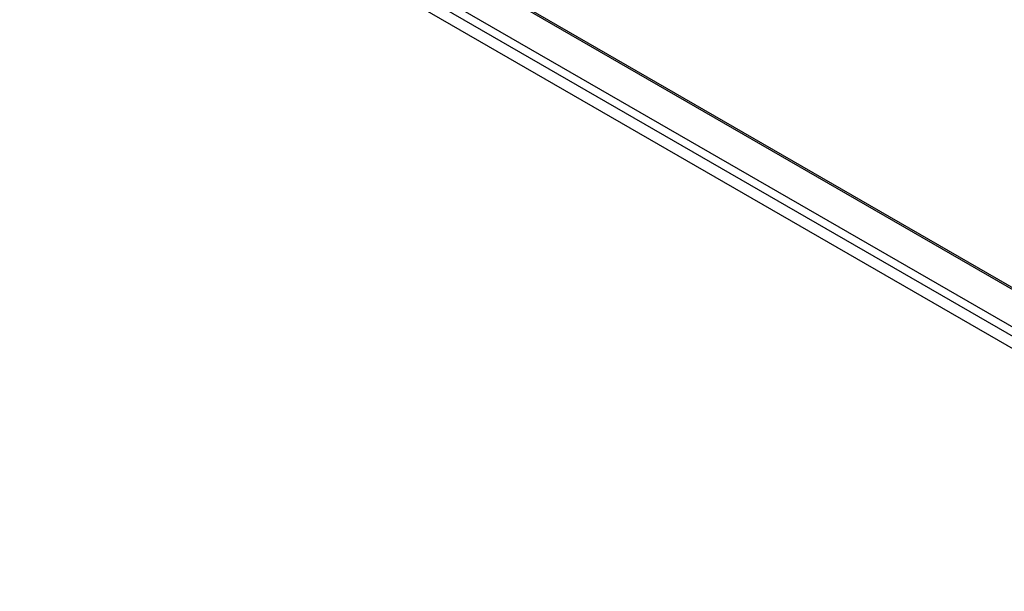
# Model space of a CAD drawing. Header units: inches. Extents: x 17 to 237, y 17 to 149.
# Tile 69 of 118: x 203 to 220, y 70 to 80. Entities that reach past the tile are written whole.
import ezdxf

# ---------------------------------------------------------------- set-up
doc = ezdxf.new("R2010")
doc.units = ezdxf.units.IN
doc.header["$MEASUREMENT"] = 0
doc.layers.add('Visible Edges(ANSI)', color=7, linetype='Continuous', lineweight=25)
doc.layers.add('Visible Tangent Edges(ANSI)', color=7, linetype='Continuous', lineweight=25)

msp = doc.modelspace()

# ---------------------------------------------------------------- linework, layer by layer
at = {"layer": 'Visible Edges(ANSI)'}
for p, q in [((203.587, 85.113), (227.189, 71.486)), ((227.126, 70.477), (202.939, 84.441))]:
    msp.add_line(p, q, dxfattribs=at)
at = {"layer": 'Visible Tangent Edges(ANSI)'}
for p, q in [((227.189, 71.453), (203.565, 85.092)), ((203.009, 84.771), (227.189, 70.811)), ((227.218, 70.632), (202.847, 84.703))]:
    msp.add_line(p, q, dxfattribs=at)

doc.saveas('drawing.dxf')
